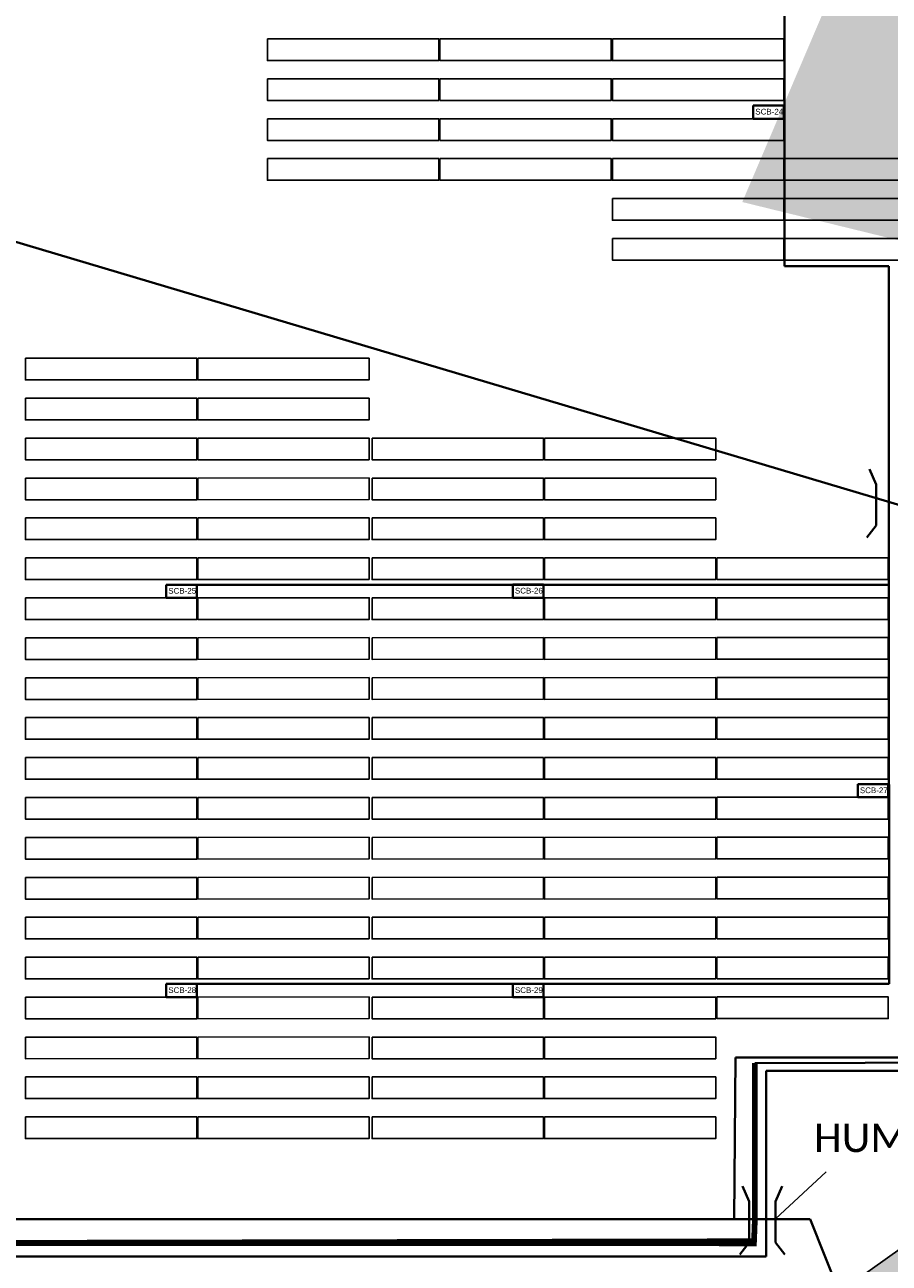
# Model space of a CAD drawing. Header units: inches. Extents: x 727810 to 1461440, y 2714588 to 5435005.
# Tile 156 of 233: x 729782 to 729934, y 2715551 to 2715768. Entities that reach past the tile are written whole.
import ezdxf

# ---------------------------------------------------------------- set-up
doc = ezdxf.new("R2010")
doc.units = ezdxf.units.IN
doc.header["$MEASUREMENT"] = 0
for name, color, linetype in [('136.GERMI_NUMBER-TAXT', 7, 'Continuous'), ('BOUNDARY DETAILS', 7, 'Continuous'), ('DETAILS', 7, 'Continuous'), ('Inverter Room', 7, 'Continuous'), ('pl cable iength', 7, 'Continuous'), ('Saatvik', 5, 'Continuous'), ('SCB', 7, 'Continuous')]:
    doc.layers.add(name, color=color, linetype=linetype)
doc.layers.add('AM_8', color=1, linetype='Continuous', lineweight=15)
doc.styles.add('Legend', font='calibri.ttf')
doc.styles.add('ROMANS', font='ROMANS.shx', dxfattribs={"height": 10})
doc.styles.get("Standard").update_dxf_attribs({"font": 'arial.ttf'})
doc.dimstyles.new('ROMANS$7', dxfattribs={"dimscale": 100, "dimtxt": 2.5, "dimasz": 2, "dimexe": 20, "dimexo": 20, "dimgap": 0.5, "dimtad": 1, "dimdec": 0, "dimrnd": 5, "dimzin": 0, "dimdsep": 46, "dimtxsty": 'ROMANS', "dimcen": 0.09, "dimdle": 20, "dimclrd": 256, "dimclre": 256, "dimclrt": 3, "dimadec": 0, "dimazin": 0, "dimtfac": 20, "dimtdec": 0, "dimtix": 1, "dimtmove": 2, "dimatfit": 3, "dimfxl": 1, "dimtolj": 1, "dimtzin": 0, "dimarcsym": 0})

# ---------------------------------------------------------------- blocks, each defined once
blk = doc.blocks.new('A$C38755C0C')
at = {"layer": 'DETAILS', "color": 3, "lineweight": 40}
for p, q in [((0.46, 11.97), (1.64, 9.29)), ((7.43, 11.97), (6.25, 9.29)), ((1.64, 9.29), (1.64, 2.09)), ((6.25, 9.29), (6.25, 2.09)), ((1.64, 2.09), (0, 0)), ((6.25, 2.09), (7.89, 0))]:
    blk.add_line(p, q, dxfattribs=at)

msp = doc.modelspace()

# ---------------------------------------------------------------- hatches: boundary and pattern name
at = {"layer": 'AM_8', "ltscale": 10}
h = msp.add_hatch(dxfattribs=at)
h.set_pattern_fill('AR-CONC', color=1, scale=0.1)
h.set_pattern_definition([(50, (0, -1.14), (18.2184669, -1.59390855), [1.905, -20.955]), (355, (0, -1.14), (-3.52434214, 19.10568452), [1.524, -16.76405842]), (100.4514447, (1.518, -1.273), (14.69412471, 17.51177519), [1.61900088, -17.80902446]), (46.1842, (0, 3.94), (27.10790409, -4.2042328), [2.8575, -31.4325]), (96.6355576, (2.26, 3.59), (23.7404134, 24.74261246), [2.42850231, -26.71356082]), (351.1841512, (0, 3.94), (23.7404134, 24.74261246), [2.2859967, -25.1459732]), (21, (2.54, 2.67), (15.16143913, -10.22651982), [1.905, -20.955]), (326, (2.54, 2.67), (6.18020283, 18.41879661), [1.524, -16.764]), (71.451445, (3.803, 1.818), (21.34164193, 8.19227689), [1.61900088, -17.80899376]), (37.5, (0, -1.14), (0.308860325, 8.455503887), [0, -16.5608, 0, -17.018, 0, -16.8275]), (7.5, (0, -1.14), (6.68196625, 10.018057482), [0, -9.7028, 0, -16.1798, 0, -6.4135]), (327.5, (-5.664, -1.14), (13.559059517, -0.5728744), [0, -6.35, 0, -19.812, 0, -26.289]), (317.5, (-8.204, -1.14), (14.81291814, 2.542649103), [0, -8.255, 0, -13.1572, 0, -18.669])])
h.paths.add_polyline_path([(730391.82316, 2715878.16018), (730356.7819, 2715850.51698), (730272.22694, 2715783.8137), (730096.51231, 2715646.5984), (730080.0676, 2715658.3065), (730079.18894, 2715658.57034), (730082.7077, 2715661.194), (730259.8786, 2715799.5465), (730344.3948, 2715866.2192), (730379.4438, 2715893.8685), (730671.4684, 2716124.0062), (730657.0154, 2716226.259), (730645.0894, 2716310.634), (730560.6399, 2716311.9751), (730459.0973, 2716313.5877), (730357.5548, 2716315.2002), (730256.0122, 2716316.8128), (730154.4697, 2716318.4254), (730052.9271, 2716320.038), (729951.3846, 2716321.6505), (729849.842, 2716323.2631), (729748.2994, 2716324.8757), (729646.7569, 2716326.4882), (729545.2143, 2716328.1008), (729443.6718, 2716329.7134), (729342.1292, 2716331.326), (729240.5867, 2716332.9385), (729139.0441, 2716334.5511), (729037.5016, 2716336.1637), (728935.959, 2716337.7762), (728834.4165, 2716339.3888), (728732.7414, 2716341.0035), (728626.066, 2716344.1123), (728519.5231, 2716347.2172), (728412.9801, 2716350.3221), (728306.4372, 2716353.427), (728093.3514, 2716359.6368), (728003.9825, 2716362.2412), (728001.5191, 2716280.3372), (727998.4549, 2716178.4583), (727995.3907, 2716076.5793), (727992.3266, 2715974.7004), (727987.67284, 2715819.9715), (727987.22168, 2715804.9715), (727986.1982, 2715770.9426), (727983.134, 2715669.0636), (727979.3235, 2715542.3694), (729920.1414, 2715542.3694), (729990.8211, 2715592.6815), (730064.21459, 2715647.40517), (730073.3836, 2715644.6519), (730083.91997, 2715637.15035), (730002.59918, 2715576.51593), (729926.53277, 2715522.3694), (727958.71293, 2715522.3694), (727963.14304, 2715669.66486), (727966.20724, 2715771.54387), (727972.33564, 2715975.30167), (727975.39974, 2716077.18055), (727978.46394, 2716179.05957), (727981.52814, 2716280.93847), (727984.59224, 2716382.81476), (728093.934, 2716379.62831), (728200.4769, 2716376.52341), (728307.0198, 2716373.41851), (728413.5627, 2716370.31361), (728520.1057, 2716367.20871), (728626.6486, 2716364.10381), (728733.19151, 2716360.99887), (728834.73408, 2716359.38628), (728936.27658, 2716357.77368), (729037.81916, 2716356.16118), (729139.36168, 2716354.54858), (729240.90428, 2716352.93598), (729342.44676, 2716351.32348), (729443.98938, 2716349.71088), (729545.53188, 2716348.09828), (729647.07448, 2716346.48568), (729748.61696, 2716344.87318), (729850.15958, 2716343.26058), (729951.70218, 2716341.64798), (730053.24466, 2716340.03548), (730154.78728, 2716338.42288), (730256.32978, 2716336.81028), (730357.87238, 2716335.19768), (730459.41486, 2716333.58518), (730560.95748, 2716331.97258), (730662.50002, 2716330.36003), (730676.81856, 2716229.05808), (730692.88125, 2716115.41696)])

# ---------------------------------------------------------------- linework, layer by layer
at = {"layer": 'BOUNDARY DETAILS', "color": 2}
msp.add_lwpolyline([(729545.2143, 2716327.9808), (729646.7569, 2716326.3682), (729748.2994, 2716324.7557), (729951.3846, 2716321.5305), (730052.9271, 2716319.918), (730154.4697, 2716318.3054), (730256.0122, 2716316.6928), (730357.5548, 2716315.0802), (730459.0973, 2716313.4677), (730560.6399, 2716311.8551), (730645.0894, 2716310.514), (730657.0154, 2716226.139), (730671.4684, 2716123.8862), (730379.4438, 2715893.7485), (730344.3948, 2715866.0992), (730259.8786, 2715799.4265), (730082.7077, 2715661.074), (729990.8211, 2715592.5615), (729920.1414, 2715542.2494), (727979.3235, 2715542.2494)], dxfattribs=at)
at = {"layer": 'DETAILS', "color": 6, "lineweight": 40}
for p, q in [((729915.12419, 2715725.35534), (729915.12419, 2716073.76171)), ((729915.12419, 2715725.35534), (729915.12419, 2716073.76171)), ((729933.4546, 2715725.35534), (729915.12419, 2715725.35534)), ((729933.4546, 2715725.35534), (729915.12419, 2715725.35534)), ((729933.4546, 2715669.52281), (729933.4546, 2715725.35534)), ((729933.4546, 2715669.52281), (729933.4546, 2715725.35534)), ((729806.74209, 2715669.52281), (729933.4546, 2715669.52281)), ((729806.74209, 2715669.52281), (729933.4546, 2715669.52281)), ((729933.472, 2715599.52281), (729933.4546, 2715669.52281)), ((729933.472, 2715599.52281), (729933.4546, 2715669.52281)), ((729806.74209, 2715599.52281), (729933.472, 2715599.52281)), ((729806.74209, 2715599.52281), (729933.472, 2715599.52281))]:
    msp.add_line(p, q, dxfattribs=at)
at = {"layer": 'DETAILS', "color": 5, "lineweight": 40}
for p, q in [((729573.66084, 2715791.206), (729965.54167, 2715674.45438)), ((729573.66084, 2715791.206), (729965.54167, 2715674.45438)), ((729919.65116, 2715558.28383), (729514.5068, 2715558.28383)), ((729919.65116, 2715558.28383), (729514.5068, 2715558.28383)), ((729919.65116, 2715558.28383), (729946.67195, 2715490.32102)), ((729919.65116, 2715558.28383), (729946.67195, 2715490.32102))]:
    msp.add_line(p, q, dxfattribs=at)
at = {"layer": 'DETAILS', "color": 1, "lineweight": 40}
for p, q in [((729969.78965, 2715584.27438), (729911.93136, 2715584.27438)), ((729911.93136, 2715584.27438), (729911.93136, 2715551.75958)), ((729969.78965, 2715584.27438), (729911.93136, 2715584.27438)), ((729911.93136, 2715584.27438), (729911.93136, 2715551.75958)), ((729911.93136, 2715551.75958), (728355.76522, 2715551.75958)), ((729911.93136, 2715551.75958), (728355.76522, 2715551.75958))]:
    msp.add_line(p, q, dxfattribs=at)
at = {"layer": 'DETAILS'}
msp.add_line((729913.5493, 2715558.32848), (729922.45322, 2715566.56558), dxfattribs=at)
msp.add_line((729913.5493, 2715558.32848), (729922.45322, 2715566.56558), dxfattribs=at)
at = {"layer": 'pl cable iength', "color": 5, "lineweight": 40}
msp.add_line((729965.97633, 2715586.63984), (729906.5339, 2715586.63984), dxfattribs=at)
at = {"layer": 'pl cable iength', "color": 3, "lineweight": 40, "const_width": 1}
for points in [[(728923.77125, 2715753.07957), (728923.60859, 2715554.20727), (729909.78771, 2715554.06019), (729909.95037, 2715558.28383)], [(728923.77125, 2715753.07957), (728923.60859, 2715554.20727), (729909.78771, 2715554.06019), (729909.95037, 2715558.28383)], [(729909.95037, 2715585.64419), (729909.95037, 2715558.28383)], [(728326.88333, 2715574.8582), (728326.88333, 2715554.80818), (729526.97076, 2715553.59968), (729909.95037, 2715554.4232)]]:
    msp.add_lwpolyline(points, dxfattribs=at)
at = {"layer": 'pl cable iength', "color": 5, "lineweight": 40}
for points in [[(729906.5339, 2715586.63984), (729906.31953, 2715558.28383)], [(729965.97633, 2715586.63984), (729928.47115, 2715586.63984)]]:
    msp.add_lwpolyline(points, dxfattribs=at)
at = {"layer": 'pl cable iength', "color": 3, "lineweight": 40}
msp.add_lwpolyline([(729909.95037, 2715585.64419), (729967.94967, 2715585.8028)], dxfattribs=at)
at = {"layer": 'Saatvik', "color": 5}
for points in [[(729824.48715, 2715765.2212), (729854.52715, 2715765.2212), (729854.52715, 2715761.4212), (729824.48715, 2715761.4212), (729824.48715, 2715765.2212)], [(729854.72715, 2715765.2212), (729884.76715, 2715765.2212), (729884.76715, 2715761.4212), (729854.72715, 2715761.4212), (729854.72715, 2715765.2212)], [(729884.96715, 2715765.2212), (729915.00715, 2715765.2212), (729915.00715, 2715761.4212), (729884.96715, 2715761.4212), (729884.96715, 2715765.2212)], [(729824.48715, 2715758.2212), (729854.52715, 2715758.2212), (729854.52715, 2715754.4212), (729824.48715, 2715754.4212), (729824.48715, 2715758.2212)], [(729854.72715, 2715758.2212), (729884.76715, 2715758.2212), (729884.76715, 2715754.4212), (729854.72715, 2715754.4212), (729854.72715, 2715758.2212)], [(729884.96715, 2715758.2212), (729915.00715, 2715758.2212), (729915.00715, 2715754.4212), (729884.96715, 2715754.4212), (729884.96715, 2715758.2212)], [(729824.48715, 2715751.2212), (729854.52715, 2715751.2212), (729854.52715, 2715747.4212), (729824.48715, 2715747.4212), (729824.48715, 2715751.2212)], [(729854.72715, 2715751.2212), (729884.76715, 2715751.2212), (729884.76715, 2715747.4212), (729854.72715, 2715747.4212), (729854.72715, 2715751.2212)], [(729884.96715, 2715751.2212), (729915.00715, 2715751.2212), (729915.00715, 2715747.4212), (729884.96715, 2715747.4212), (729884.96715, 2715751.2212)], [(729824.48715, 2715744.2212), (729854.52715, 2715744.2212), (729854.52715, 2715740.4212), (729824.48715, 2715740.4212), (729824.48715, 2715744.2212)], [(729854.72715, 2715744.2212), (729884.76715, 2715744.2212), (729884.76715, 2715740.4212), (729854.72715, 2715740.4212), (729854.72715, 2715744.2212)], [(729884.96715, 2715744.2212), (729915.00715, 2715744.2212), (729915.00715, 2715740.4212), (729884.96715, 2715740.4212), (729884.96715, 2715744.2212)], [(729915.20715, 2715744.2212), (729945.24715, 2715744.2212), (729945.24715, 2715740.4212), (729915.20715, 2715740.4212), (729915.20715, 2715744.2212)], [(729884.96715, 2715737.2212), (729915.00715, 2715737.2212), (729915.00715, 2715733.4212), (729884.96715, 2715733.4212), (729884.96715, 2715737.2212)], [(729915.20715, 2715737.2212), (729945.24715, 2715737.2212), (729945.24715, 2715733.4212), (729915.20715, 2715733.4212), (729915.20715, 2715737.2212)], [(729884.96715, 2715730.2212), (729915.00715, 2715730.2212), (729915.00715, 2715726.4212), (729884.96715, 2715726.4212), (729884.96715, 2715730.2212)], [(729915.20715, 2715730.2212), (729945.24715, 2715730.2212), (729945.24715, 2715726.4212), (729915.20715, 2715726.4212), (729915.20715, 2715730.2212)], [(729782.04204, 2715709.2212), (729812.08204, 2715709.2212), (729812.08204, 2715705.4212), (729782.04204, 2715705.4212), (729782.04204, 2715709.2212)], [(729812.28204, 2715709.2212), (729842.32204, 2715709.2212), (729842.32204, 2715705.4212), (729812.28204, 2715705.4212), (729812.28204, 2715709.2212)], [(729782.04204, 2715702.2212), (729812.08204, 2715702.2212), (729812.08204, 2715698.4212), (729782.04204, 2715698.4212), (729782.04204, 2715702.2212)], [(729812.28204, 2715702.2212), (729842.32204, 2715702.2212), (729842.32204, 2715698.4212), (729812.28204, 2715698.4212), (729812.28204, 2715702.2212)], [(729782.04204, 2715695.2212), (729812.08204, 2715695.2212), (729812.08204, 2715691.4212), (729782.04204, 2715691.4212), (729782.04204, 2715695.2212)], [(729812.28204, 2715695.2212), (729842.32204, 2715695.2212), (729842.32204, 2715691.4212), (729812.28204, 2715691.4212), (729812.28204, 2715695.2212)], [(729842.82204, 2715695.2212), (729872.86204, 2715695.2212), (729872.86204, 2715691.4212), (729842.82204, 2715691.4212), (729842.82204, 2715695.2212)], [(729873.06204, 2715695.2212), (729903.10204, 2715695.2212), (729903.10204, 2715691.4212), (729873.06204, 2715691.4212), (729873.06204, 2715695.2212)], [(729782.04204, 2715688.2212), (729812.08204, 2715688.2212), (729812.08204, 2715684.4212), (729782.04204, 2715684.4212), (729782.04204, 2715688.2212)], [(729812.28204, 2715688.2212), (729842.32204, 2715688.24643), (729842.32204, 2715684.44643), (729812.28204, 2715684.4212), (729812.28204, 2715688.2212)], [(729842.82204, 2715688.2212), (729872.86204, 2715688.2212), (729872.86204, 2715684.4212), (729842.82204, 2715684.4212), (729842.82204, 2715688.2212)], [(729873.06204, 2715688.2212), (729903.10204, 2715688.2212), (729903.10204, 2715684.4212), (729873.06204, 2715684.4212), (729873.06204, 2715688.2212)], [(729782.04204, 2715681.2212), (729812.08204, 2715681.2212), (729812.08204, 2715677.4212), (729782.04204, 2715677.4212), (729782.04204, 2715681.2212)], [(729812.28204, 2715681.2212), (729842.32204, 2715681.24643), (729842.32204, 2715677.44643), (729812.28204, 2715677.4212), (729812.28204, 2715681.2212)], [(729842.82204, 2715681.2212), (729872.86204, 2715681.2212), (729872.86204, 2715677.4212), (729842.82204, 2715677.4212), (729842.82204, 2715681.2212)], [(729873.06204, 2715681.2212), (729903.10204, 2715681.2212), (729903.10204, 2715677.4212), (729873.06204, 2715677.4212), (729873.06204, 2715681.2212)], [(729782.04204, 2715674.2212), (729812.08204, 2715674.2212), (729812.08204, 2715670.4212), (729782.04204, 2715670.4212), (729782.04204, 2715674.2212)], [(729812.28204, 2715674.2212), (729842.32204, 2715674.24643), (729842.32204, 2715670.44643), (729812.28204, 2715670.4212), (729812.28204, 2715674.2212)], [(729842.82204, 2715674.2212), (729872.86204, 2715674.2212), (729872.86204, 2715670.4212), (729842.82204, 2715670.4212), (729842.82204, 2715674.2212)], [(729873.06204, 2715674.2212), (729903.10204, 2715674.2212), (729903.10204, 2715670.4212), (729873.06204, 2715670.4212), (729873.06204, 2715674.2212)], [(729903.30204, 2715674.24817), (729933.34204, 2715674.24817), (729933.34204, 2715670.44817), (729903.30204, 2715670.44817), (729903.30204, 2715674.24817)], [(729782.04204, 2715667.2212), (729812.08204, 2715667.2212), (729812.08204, 2715663.4212), (729782.04204, 2715663.4212), (729782.04204, 2715667.2212)], [(729812.28792, 2715667.2212), (729842.32792, 2715667.24644), (729842.32792, 2715663.44644), (729812.28792, 2715663.4212), (729812.28792, 2715667.2212)], [(729842.82204, 2715667.2212), (729872.86204, 2715667.24643), (729872.86204, 2715663.44643), (729842.82204, 2715663.4212), (729842.82204, 2715667.2212)], [(729873.06204, 2715667.2212), (729903.10204, 2715667.24643), (729903.10204, 2715663.44643), (729873.06204, 2715663.4212), (729873.06204, 2715667.2212)], [(729903.30204, 2715667.24817), (729933.34204, 2715667.24817), (729933.34204, 2715663.44817), (729903.30204, 2715663.44817), (729903.30204, 2715667.24817)], [(729782.04204, 2715660.2212), (729812.08204, 2715660.2212), (729812.08204, 2715656.4212), (729782.04204, 2715656.4212), (729782.04204, 2715660.2212)], [(729812.28204, 2715660.2212), (729842.32204, 2715660.24643), (729842.32204, 2715656.44643), (729812.28204, 2715656.4212), (729812.28204, 2715660.2212)], [(729842.82204, 2715660.2212), (729872.86204, 2715660.24643), (729872.86204, 2715656.44643), (729842.82204, 2715656.4212), (729842.82204, 2715660.2212)], [(729873.06204, 2715660.2212), (729903.10204, 2715660.24643), (729903.10204, 2715656.44643), (729873.06204, 2715656.4212), (729873.06204, 2715660.2212)], [(729903.30204, 2715660.24817), (729933.34204, 2715660.24817), (729933.34204, 2715656.44817), (729903.30204, 2715656.44817), (729903.30204, 2715660.24817)], [(729782.04204, 2715653.2212), (729812.08204, 2715653.2212), (729812.08204, 2715649.4212), (729782.04204, 2715649.4212), (729782.04204, 2715653.2212)], [(729812.28204, 2715653.2212), (729842.32204, 2715653.24643), (729842.32204, 2715649.44643), (729812.28204, 2715649.4212), (729812.28204, 2715653.2212)], [(729842.82204, 2715653.2212), (729872.86204, 2715653.24643), (729872.86204, 2715649.44643), (729842.82204, 2715649.4212), (729842.82204, 2715653.2212)], [(729873.06204, 2715653.2212), (729903.10204, 2715653.24643), (729903.10204, 2715649.44643), (729873.06204, 2715649.4212), (729873.06204, 2715653.2212)], [(729903.30204, 2715653.24817), (729933.34204, 2715653.24817), (729933.34204, 2715649.44817), (729903.30204, 2715649.44817), (729903.30204, 2715653.24817)], [(729782.04204, 2715646.2212), (729812.08204, 2715646.2212), (729812.08204, 2715642.4212), (729782.04204, 2715642.4212), (729782.04204, 2715646.2212)], [(729812.28204, 2715646.2212), (729842.32204, 2715646.2212), (729842.32204, 2715642.4212), (729812.28204, 2715642.4212), (729812.28204, 2715646.2212)], [(729842.82204, 2715646.2212), (729872.86204, 2715646.24643), (729872.86204, 2715642.44643), (729842.82204, 2715642.4212), (729842.82204, 2715646.2212)], [(729873.06204, 2715646.2212), (729903.10204, 2715646.24643), (729903.10204, 2715642.44643), (729873.06204, 2715642.4212), (729873.06204, 2715646.2212)], [(729903.30204, 2715646.24817), (729933.34204, 2715646.24817), (729933.34204, 2715642.44817), (729903.30204, 2715642.44817), (729903.30204, 2715646.24817)], [(729782.04204, 2715639.2212), (729812.08204, 2715639.2212), (729812.08204, 2715635.4212), (729782.04204, 2715635.4212), (729782.04204, 2715639.2212)], [(729812.28204, 2715639.2212), (729842.32204, 2715639.24643), (729842.32204, 2715635.44643), (729812.28204, 2715635.4212), (729812.28204, 2715639.2212)], [(729842.82204, 2715639.2212), (729872.86204, 2715639.2212), (729872.86204, 2715635.4212), (729842.82204, 2715635.4212), (729842.82204, 2715639.2212)], [(729873.06204, 2715639.2212), (729903.10204, 2715639.2212), (729903.10204, 2715635.4212), (729873.06204, 2715635.4212), (729873.06204, 2715639.2212)], [(729903.30204, 2715639.24817), (729933.34204, 2715639.24817), (729933.34204, 2715635.44817), (729903.30204, 2715635.44817), (729903.30204, 2715639.24817)], [(729782.04204, 2715632.2212), (729812.08204, 2715632.2212), (729812.08204, 2715628.4212), (729782.04204, 2715628.4212), (729782.04204, 2715632.2212)], [(729812.28204, 2715632.2212), (729842.32204, 2715632.24643), (729842.32204, 2715628.44643), (729812.28204, 2715628.4212), (729812.28204, 2715632.2212)], [(729842.82204, 2715632.2212), (729872.86204, 2715632.24643), (729872.86204, 2715628.44643), (729842.82204, 2715628.4212), (729842.82204, 2715632.2212)], [(729873.06204, 2715632.2212), (729903.10204, 2715632.24643), (729903.10204, 2715628.44643), (729873.06204, 2715628.4212), (729873.06204, 2715632.2212)], [(729903.30204, 2715632.24817), (729933.34204, 2715632.24817), (729933.34204, 2715628.44817), (729903.30204, 2715628.44817), (729903.30204, 2715632.24817)], [(729782.04204, 2715625.2212), (729812.08204, 2715625.2212), (729812.08204, 2715621.4212), (729782.04204, 2715621.4212), (729782.04204, 2715625.2212)], [(729812.28204, 2715625.2212), (729842.32204, 2715625.24643), (729842.32204, 2715621.44643), (729812.28204, 2715621.4212), (729812.28204, 2715625.2212)], [(729842.82204, 2715625.2212), (729872.86204, 2715625.24643), (729872.86204, 2715621.44643), (729842.82204, 2715621.4212), (729842.82204, 2715625.2212)], [(729873.06204, 2715625.2212), (729903.10204, 2715625.24643), (729903.10204, 2715621.44643), (729873.06204, 2715621.4212), (729873.06204, 2715625.2212)], [(729903.30204, 2715625.24817), (729933.34204, 2715625.24817), (729933.34204, 2715621.44817), (729903.30204, 2715621.44817), (729903.30204, 2715625.24817)], [(729782.04204, 2715618.2212), (729812.08204, 2715618.2212), (729812.08204, 2715614.4212), (729782.04204, 2715614.4212), (729782.04204, 2715618.2212)], [(729812.28204, 2715618.2212), (729842.32204, 2715618.24643), (729842.32204, 2715614.44643), (729812.28204, 2715614.4212), (729812.28204, 2715618.2212)], [(729842.82204, 2715618.2212), (729872.86204, 2715618.24643), (729872.86204, 2715614.44643), (729842.82204, 2715614.4212), (729842.82204, 2715618.2212)], [(729873.06204, 2715618.2212), (729903.10204, 2715618.24643), (729903.10204, 2715614.44643), (729873.06204, 2715614.4212), (729873.06204, 2715618.2212)], [(729903.30204, 2715618.24817), (729933.34204, 2715618.24817), (729933.34204, 2715614.44817), (729903.30204, 2715614.44817), (729903.30204, 2715618.24817)], [(729782.04204, 2715611.2212), (729812.08204, 2715611.2212), (729812.08204, 2715607.4212), (729782.04204, 2715607.4212), (729782.04204, 2715611.2212)], [(729812.28204, 2715611.2212), (729842.32204, 2715611.24643), (729842.32204, 2715607.44643), (729812.28204, 2715607.4212), (729812.28204, 2715611.2212)], [(729842.82204, 2715611.2212), (729872.86204, 2715611.24643), (729872.86204, 2715607.44643), (729842.82204, 2715607.4212), (729842.82204, 2715611.2212)], [(729873.06204, 2715611.2212), (729903.10204, 2715611.24643), (729903.10204, 2715607.44643), (729873.06204, 2715607.4212), (729873.06204, 2715611.2212)], [(729903.30204, 2715611.24817), (729933.34204, 2715611.24817), (729933.34204, 2715607.44817), (729903.30204, 2715607.44817), (729903.30204, 2715611.24817)], [(729782.04204, 2715604.2212), (729812.08204, 2715604.2212), (729812.08204, 2715600.4212), (729782.04204, 2715600.4212), (729782.04204, 2715604.2212)], [(729812.28204, 2715604.2212), (729842.32204, 2715604.24643), (729842.32204, 2715600.44643), (729812.28204, 2715600.4212), (729812.28204, 2715604.2212)], [(729842.82204, 2715604.2212), (729872.86204, 2715604.24643), (729872.86204, 2715600.44643), (729842.82204, 2715600.4212), (729842.82204, 2715604.2212)], [(729873.06204, 2715604.2212), (729903.10204, 2715604.24643), (729903.10204, 2715600.44643), (729873.06204, 2715600.4212), (729873.06204, 2715604.2212)], [(729903.30204, 2715604.24817), (729933.34204, 2715604.24817), (729933.34204, 2715600.44817), (729903.30204, 2715600.44817), (729903.30204, 2715604.24817)], [(729782.04204, 2715597.2212), (729812.08204, 2715597.2212), (729812.08204, 2715593.4212), (729782.04204, 2715593.4212), (729782.04204, 2715597.2212)], [(729812.28204, 2715597.2212), (729842.32204, 2715597.24643), (729842.32204, 2715593.44643), (729812.28204, 2715593.4212), (729812.28204, 2715597.2212)], [(729842.82204, 2715597.2212), (729872.86204, 2715597.2212), (729872.86204, 2715593.4212), (729842.82204, 2715593.4212), (729842.82204, 2715597.2212)], [(729873.06204, 2715597.2212), (729903.10204, 2715597.2212), (729903.10204, 2715593.4212), (729873.06204, 2715593.4212), (729873.06204, 2715597.2212)], [(729903.30204, 2715597.24817), (729933.34204, 2715597.24817), (729933.34204, 2715593.44817), (729903.30204, 2715593.44817), (729903.30204, 2715597.24817)], [(729782.04204, 2715590.2212), (729812.08204, 2715590.2212), (729812.08204, 2715586.44643), (729782.04204, 2715586.4212), (729782.04204, 2715590.2212)], [(729812.28204, 2715590.2212), (729842.32204, 2715590.24643), (729842.32204, 2715586.44643), (729812.28204, 2715586.4212), (729812.28204, 2715590.2212)], [(729842.82204, 2715590.2212), (729872.86204, 2715590.2212), (729872.86204, 2715586.4212), (729842.82204, 2715586.4212), (729842.82204, 2715590.2212)], [(729873.06204, 2715590.2212), (729903.10204, 2715590.2212), (729903.10204, 2715586.4212), (729873.06204, 2715586.4212), (729873.06204, 2715590.2212)], [(729782.04204, 2715583.2212), (729812.08204, 2715583.2212), (729812.08204, 2715579.4212), (729782.04204, 2715579.4212), (729782.04204, 2715583.2212)], [(729812.28204, 2715583.2212), (729842.32204, 2715583.2212), (729842.32204, 2715579.4212), (729812.28204, 2715579.4212), (729812.28204, 2715583.2212)], [(729842.82204, 2715583.2212), (729872.86204, 2715583.2212), (729872.86204, 2715579.4212), (729842.82204, 2715579.4212), (729842.82204, 2715583.2212)], [(729873.06204, 2715583.2212), (729903.10204, 2715583.2212), (729903.10204, 2715579.4212), (729873.06204, 2715579.4212), (729873.06204, 2715583.2212)], [(729782.04204, 2715576.2212), (729812.08204, 2715576.2212), (729812.08204, 2715572.4212), (729782.04204, 2715572.4212), (729782.04204, 2715576.2212)], [(729812.28204, 2715576.2212), (729842.32204, 2715576.2212), (729842.32204, 2715572.4212), (729812.28204, 2715572.4212), (729812.28204, 2715576.2212)], [(729842.82204, 2715576.2212), (729872.86204, 2715576.2212), (729872.86204, 2715572.4212), (729842.82204, 2715572.4212), (729842.82204, 2715576.2212)], [(729873.06204, 2715576.2212), (729903.10204, 2715576.2212), (729903.10204, 2715572.4212), (729873.06204, 2715572.4212), (729873.06204, 2715576.2212)]]:
    msp.add_lwpolyline(points, dxfattribs=at)
at = {"layer": 'SCB', "lineweight": 40}
for points in [[(729909.6672, 2715753.52281), (729915.00715, 2715753.52281), (729915.00715, 2715751.2212), (729909.6672, 2715751.2212)], [(729806.74209, 2715669.52281), (729812.08204, 2715669.52281), (729812.08204, 2715667.2212), (729806.74209, 2715667.2212)], [(729867.52209, 2715669.54805), (729872.86204, 2715669.54805), (729872.86204, 2715667.24643), (729867.52209, 2715667.24643)], [(729928.00209, 2715634.54978), (729933.34204, 2715634.54978), (729933.34204, 2715632.24817), (729928.00209, 2715632.24817)], [(729806.74209, 2715599.52281), (729812.08204, 2715599.52281), (729812.08204, 2715597.2212), (729806.74209, 2715597.2212)], [(729867.52209, 2715599.52281), (729872.86204, 2715599.52281), (729872.86204, 2715597.2212), (729867.52209, 2715597.2212)]]:
    msp.add_lwpolyline(points, close=True, dxfattribs=at)

# ---------------------------------------------------------------- block references
at = {"layer": 'DETAILS', "color": 1, "lineweight": 40}
for p in [(729929.59193, 2715677.81747), (729907.29799, 2715552.08733)]:
    msp.add_blockref('A$C38755C0C', p, dxfattribs=at)

# ---------------------------------------------------------------- texts
at = {"layer": '136.GERMI_NUMBER-TAXT', "insert": (729920.33114, 2715575.05885), "char_height": 5, "attachment_point": 1, "style": 'Legend'}
msp.add_mtext_dynamic_manual_height_columns('HUME PIPE', width=177.6448797, gutter_width=12.5, heights=[0], dxfattribs=at)
at = {"layer": 'SCB', "color": 7, "lineweight": 40, "char_height": 1, "attachment_point": 1}
for s, insert in [('SCB-24', (729910.02553, 2715752.95231)), ('SCB-24', (729910.02553, 2715752.95231)), ('SCB-25', (729807.10042, 2715668.95231)), ('SCB-25', (729807.10042, 2715668.95231)), ('SCB-26', (729867.88042, 2715668.97755)), ('SCB-26', (729867.88042, 2715668.97755)), ('SCB-27', (729928.36042, 2715633.97928)), ('SCB-27', (729928.36042, 2715633.97928)), ('SCB-28', (729807.10042, 2715598.95231)), ('SCB-28', (729807.10042, 2715598.95231)), ('SCB-29', (729867.88042, 2715598.95231)), ('SCB-29', (729867.88042, 2715598.95231))]:
    msp.add_mtext_dynamic_manual_height_columns(s, width=10.9628712, gutter_width=20.36957, heights=[0], dxfattribs=dict(at, insert=insert))

# ---------------------------------------------------------------- leaders
at = {"layer": 'Inverter Room', "ltscale": 0.5}
msp.add_leader([(729987.25058, 2715923.0474, -0.148), (729987.00986, 2715922.0644, -0.148), (729986.44326, 2715922.07205, -0.148)], dimstyle='ROMANS$7', override={"dimtxt": 150, "dimgap": 0.5, "dimtad": 0, "dimtfill": 1, "dimarcsym": 1}, dxfattribs=at)

doc.saveas('drawing.dxf')
